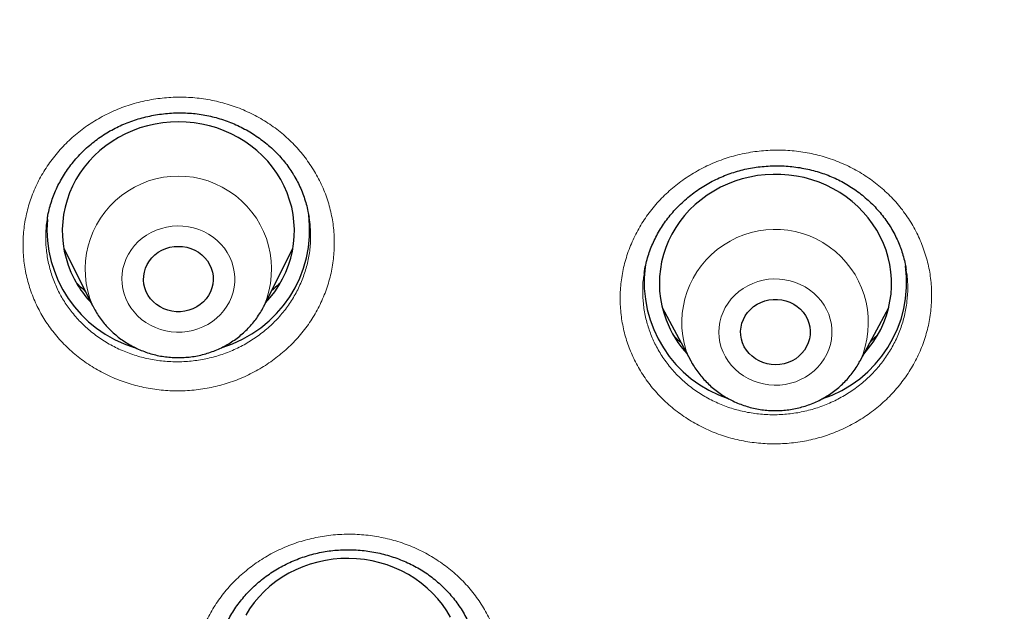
# Model space of a CAD drawing. Header units: millimetres. Extents: x 8 to 961, y 12 to 950.
# Tile 60 of 171: x 353.98 to 366.71, y 804.61 to 812.26. Entities that reach past the tile are written whole.
import ezdxf

# ---------------------------------------------------------------- set-up
doc = ezdxf.new("R2010")
doc.units = ezdxf.units.MM

msp = doc.modelspace()

# ---------------------------------------------------------------- linework, layer by layer
at = {"color": 7, "linetype": 'Continuous', "lineweight": 30}
for p, q in [((354.34, 809.68), (354.339, 809.673)), ((357.723, 809.699), (357.722, 809.704)), ((354.553, 809.305), (354.926, 808.56)), ((357.142, 808.56), (357.515, 809.305)), ((362.287, 808.539), (362.656, 807.848)), ((364.843, 807.848), (365.213, 808.539)), ((362.658, 807.843), (362.656, 807.848)), ((364.843, 807.848), (364.842, 807.845))]:
    msp.add_line(p, q, dxfattribs=at)
at = {"color": 7, "linetype": 'Continuous', "lineweight": 30, "flags": 128}
for points in [[(357.16, 808.597), (357.22, 808.665), (357.279, 808.742), (357.333, 808.823), (357.381, 808.907), (357.422, 808.994), (357.457, 809.083), (357.486, 809.175), (357.508, 809.268), (357.523, 809.362), (357.532, 809.457), (357.534, 809.552), (357.528, 809.647), (357.516, 809.741), (357.498, 809.835), (357.472, 809.927), (357.44, 810.018), (357.402, 810.106), (357.357, 810.191), (357.307, 810.274), (357.25, 810.353), (357.188, 810.428), (357.121, 810.499), (357.049, 810.566), (356.972, 810.628), (356.891, 810.685), (356.806, 810.737), (356.717, 810.783), (356.625, 810.823), (356.531, 810.858), (356.434, 810.886), (356.336, 810.909), (356.236, 810.925), (356.135, 810.934), (356.034, 810.938), (355.933, 810.934), (355.832, 810.925), (355.732, 810.909), (355.633, 810.886), (355.537, 810.858), (355.442, 810.823), (355.351, 810.783), (355.262, 810.737), (355.177, 810.685), (355.096, 810.628), (355.019, 810.566), (354.947, 810.499), (354.879, 810.428), (354.817, 810.353), (354.761, 810.274), (354.71, 810.191), (354.666, 810.106), (354.627, 810.018), (354.595, 809.927), (354.57, 809.835), (354.551, 809.741), (354.539, 809.647), (354.534, 809.552), (354.536, 809.457), (354.544, 809.362), (354.56, 809.268), (354.582, 809.175), (354.61, 809.083), (354.646, 808.994), (354.687, 808.907), (354.735, 808.823), (354.735, 808.823)], [(364.889, 807.933), (364.891, 807.936), (364.954, 808.01), (365.012, 808.088), (365.064, 808.17), (365.11, 808.255), (365.149, 808.343), (365.183, 808.433), (365.209, 808.525), (365.229, 808.618), (365.243, 808.712), (365.249, 808.807), (365.249, 808.903), (365.241, 808.998), (365.227, 809.092), (365.207, 809.185), (365.179, 809.277), (365.145, 809.366), (365.105, 809.454), (365.059, 809.538), (365.006, 809.62), (364.948, 809.698), (364.884, 809.772), (364.815, 809.842), (364.742, 809.907), (364.663, 809.968), (364.581, 810.023), (364.495, 810.073), (364.405, 810.118), (364.313, 810.156), (364.218, 810.189), (364.12, 810.216), (364.021, 810.236), (363.921, 810.25), (363.82, 810.258), (363.719, 810.259), (363.618, 810.254), (363.517, 810.242), (363.418, 810.224), (363.32, 810.2), (363.224, 810.17), (363.13, 810.133), (363.039, 810.091), (362.952, 810.043), (362.868, 809.99), (362.788, 809.931), (362.712, 809.868), (362.641, 809.8), (362.576, 809.727), (362.515, 809.651), (362.461, 809.571), (362.412, 809.487), (362.369, 809.401), (362.333, 809.312), (362.303, 809.221), (362.279, 809.128), (362.263, 809.035), (362.253, 808.94), (362.25, 808.845), (362.253, 808.749), (362.264, 808.655), (362.281, 808.561), (362.306, 808.468), (362.336, 808.378), (362.336, 808.378)], [(355.644, 808.694), (355.619, 808.741), (355.601, 808.79), (355.589, 808.841), (355.584, 808.892), (355.586, 808.945), (355.594, 808.996), (355.609, 809.046), (355.631, 809.094), (355.659, 809.139), (355.692, 809.181), (355.731, 809.218), (355.774, 809.251), (355.821, 809.278), (355.871, 809.3), (355.924, 809.316), (355.978, 809.325), (356.034, 809.328), (356.089, 809.325), (356.144, 809.316), (356.196, 809.3), (356.247, 809.278), (356.294, 809.251), (356.337, 809.218), (356.376, 809.181), (356.409, 809.139), (356.437, 809.094), (356.458, 809.046), (356.473, 808.996), (356.482, 808.945), (356.484, 808.892), (356.478, 808.841), (356.467, 808.79), (356.448, 808.741), (356.424, 808.694), (356.393, 808.651), (356.357, 808.611), (356.316, 808.576), (356.271, 808.546), (356.222, 808.521), (356.17, 808.503), (356.116, 808.49), (356.061, 808.483), (356.006, 808.483), (355.951, 808.49), (355.897, 808.503), (355.846, 808.521), (355.797, 808.546), (355.752, 808.576), (355.711, 808.611), (355.675, 808.651), (355.644, 808.694)], [(363.326, 808.079), (363.31, 808.129), (363.302, 808.18), (363.3, 808.232), (363.305, 808.284), (363.317, 808.335), (363.335, 808.384), (363.359, 808.431), (363.39, 808.474), (363.426, 808.514), (363.467, 808.549), (363.512, 808.579), (363.56, 808.604), (363.612, 808.623), (363.666, 808.636), (363.721, 808.642), (363.776, 808.643), (363.831, 808.636), (363.885, 808.624), (363.937, 808.605), (363.986, 808.581), (364.031, 808.551), (364.072, 808.516), (364.108, 808.476), (364.139, 808.433), (364.164, 808.386), (364.182, 808.337), (364.194, 808.286), (364.199, 808.235), (364.198, 808.183), (364.19, 808.131), (364.174, 808.081), (364.153, 808.033), (364.125, 807.988), (364.092, 807.946), (364.054, 807.909), (364.011, 807.876), (363.964, 807.848), (363.913, 807.827), (363.861, 807.811), (363.806, 807.801), (363.751, 807.798), (363.696, 807.801), (363.641, 807.81), (363.588, 807.826), (363.538, 807.847), (363.491, 807.875), (363.447, 807.907), (363.409, 807.944), (363.375, 807.986), (363.347, 808.031), (363.326, 808.079)], [(359.551, 804.534), (359.501, 804.617), (359.446, 804.697), (359.385, 804.773), (359.318, 804.845), (359.247, 804.912), (359.171, 804.975), (359.09, 805.033), (359.006, 805.086), (358.918, 805.133), (358.826, 805.174), (358.732, 805.21), (358.636, 805.239), (358.538, 805.263), (358.438, 805.28), (358.337, 805.29), (358.236, 805.295), (358.135, 805.293), (358.034, 805.284), (357.934, 805.269), (357.835, 805.248), (357.738, 805.22), (357.643, 805.187), (357.551, 805.147), (357.462, 805.102), (357.376, 805.051), (357.295, 804.995), (357.217, 804.934), (357.144, 804.868), (357.076, 804.797), (357.013, 804.723), (356.955, 804.644), (356.904, 804.562)]]:
    msp.add_lwpolyline(points, dxfattribs=at)
at = {"color": 252, "linetype": 'Continuous', "lineweight": 0, "flags": 128}
for points in [[(356.666, 809.249), (356.628, 809.304), (356.584, 809.357), (356.536, 809.404), (356.482, 809.448), (356.424, 809.486), (356.363, 809.518), (356.298, 809.545), (356.231, 809.566), (356.163, 809.581), (356.093, 809.59), (356.022, 809.592), (355.952, 809.588), (355.882, 809.577), (355.814, 809.56), (355.747, 809.537), (355.684, 809.508), (355.624, 809.474), (355.567, 809.434), (355.515, 809.389), (355.468, 809.34), (355.426, 809.286), (355.39, 809.229), (355.36, 809.169), (355.336, 809.107), (355.318, 809.043), (355.307, 808.977), (355.303, 808.911), (355.306, 808.845), (355.316, 808.779), (355.332, 808.715), (355.355, 808.652), (355.384, 808.591), (355.42, 808.534), (355.461, 808.48), (355.507, 808.43), (355.558, 808.384), (355.614, 808.344), (355.674, 808.308), (355.737, 808.278), (355.802, 808.254), (355.87, 808.236), (355.94, 808.225), (356.01, 808.219), (356.081, 808.221), (356.151, 808.228), (356.22, 808.242), (356.287, 808.262), (356.352, 808.288), (356.414, 808.32), (356.473, 808.357), (356.527, 808.399), (356.577, 808.446), (356.621, 808.498), (356.66, 808.553), (356.694, 808.611), (356.721, 808.672), (356.742, 808.736), (356.756, 808.801), (356.763, 808.867), (356.764, 808.933), (356.757, 808.999), (356.744, 809.064), (356.725, 809.128), (356.699, 809.19), (356.666, 809.249)], [(364.438, 808.45), (364.411, 808.512), (364.378, 808.57), (364.339, 808.626), (364.295, 808.677), (364.245, 808.725), (364.191, 808.767), (364.133, 808.805), (364.071, 808.837), (364.007, 808.863), (363.939, 808.883), (363.87, 808.897), (363.8, 808.905), (363.73, 808.907), (363.659, 808.902), (363.59, 808.89), (363.522, 808.873), (363.456, 808.849), (363.393, 808.819), (363.333, 808.784), (363.277, 808.744), (363.225, 808.698), (363.179, 808.649), (363.137, 808.595), (363.102, 808.538), (363.072, 808.477), (363.049, 808.415), (363.032, 808.35), (363.022, 808.285), (363.019, 808.218), (363.023, 808.152), (363.033, 808.086), (363.05, 808.022), (363.074, 807.96), (363.104, 807.9), (363.14, 807.843), (363.182, 807.789), (363.229, 807.739), (363.28, 807.694), (363.337, 807.654), (363.397, 807.62), (363.46, 807.59), (363.526, 807.567), (363.594, 807.55), (363.664, 807.539), (363.734, 807.534), (363.805, 807.536), (363.875, 807.544), (363.944, 807.559), (364.011, 807.579), (364.075, 807.606), (364.137, 807.639), (364.195, 807.676), (364.249, 807.719), (364.298, 807.767), (364.342, 807.819), (364.38, 807.874), (364.413, 807.933), (364.439, 807.995), (364.459, 808.058), (364.473, 808.123), (364.479, 808.189), (364.479, 808.256), (364.472, 808.322), (364.458, 808.387), (364.438, 808.45)], [(362.656, 807.848), (362.63, 807.899), (362.596, 807.979)]]:
    msp.add_lwpolyline(points, dxfattribs=at)
at = {"color": 252, "linetype": 'Continuous', "lineweight": 0}
for centre, radius, start, end in [((356.034, 809.032), 1.204, 336.8146, 203.1645), ((363.745, 808.342), 1.205, 335.7815, 197.5526)]:
    msp.add_arc(centre, radius, start, end, dxfattribs=at)
at = {"color": 7, "linetype": 'Continuous', "lineweight": 30}
for centre, radius, start, end in [((355.933, 809.549), 1.597, 175.4538, 252.8913), ((356.136, 809.547), 1.595, 286.8378, 6.9687), ((363.645, 808.869), 1.592, 173.0603, 251.7487), ((363.854, 808.868), 1.592, 288.135, 7.5245), ((355.941, 809.565), 1.416, 211.6043, 223.1288), ((363.639, 808.873), 1.393, 200.8342, 222.4572)]:
    msp.add_arc(centre, radius, start, end, dxfattribs=at)
at = {"color": 252, "linetype": 'Continuous', "lineweight": 0}
for points, knots in [([(292.606, 801.86), (292.619, 802.637), (292.648, 804.249), (292.876, 806.688), (293.246, 809.168), (293.767, 811.625), (294.433, 814.05), (295.242, 816.437), (296.193, 818.777), (297.282, 821.064), (298.505, 823.289), (299.86, 825.447), (301.341, 827.53), (302.944, 829.531), (304.663, 831.445), (306.495, 833.265), (308.432, 834.986), (310.469, 836.602), (312.598, 838.108), (314.815, 839.5), (317.111, 840.773), (319.479, 841.923), (321.912, 842.946), (324.403, 843.839), (326.943, 844.6), (329.524, 845.225), (332.138, 845.714), (334.778, 846.064), (337.434, 846.275), (340.099, 846.345), (342.764, 846.275), (345.42, 846.064), (348.059, 845.714), (350.674, 845.225), (353.255, 844.6), (355.795, 843.839), (358.285, 842.946), (360.719, 841.923), (363.087, 840.773), (365.383, 839.5), (367.599, 838.108), (369.729, 836.602), (371.766, 834.986), (373.703, 833.265), (375.534, 831.445), (377.254, 829.531), (378.857, 827.53), (380.338, 825.447), (381.693, 823.289), (382.916, 821.064), (384.005, 818.777), (384.956, 816.437), (385.765, 814.05), (386.431, 811.625), (386.952, 809.168), (387.321, 806.688), (387.55, 804.249), (387.579, 802.637), (387.592, 801.86)], [0, 0, 0, 0, 0.016664, 0.034566, 0.052467, 0.070368, 0.08827, 0.106171, 0.124072, 0.141974, 0.159875, 0.177776, 0.195678, 0.213579, 0.23148, 0.249382, 0.267283, 0.285184, 0.303085, 0.320987, 0.338888, 0.356789, 0.374691, 0.392592, 0.410493, 0.428395, 0.446296, 0.464197, 0.482099, 0.5, 0.517901, 0.535803, 0.553704, 0.571605, 0.589506, 0.607408, 0.625309, 0.64321, 0.661112, 0.679013, 0.696914, 0.714816, 0.732717, 0.750618, 0.76852, 0.786421, 0.804322, 0.822223, 0.840125, 0.858026, 0.875927, 0.893829, 0.91173, 0.929631, 0.947533, 0.965434, 0.983335, 1, 1, 1, 1]), ([(294.6, 801.003), (294.619, 801.942), (294.655, 803.813), (294.954, 806.6), (295.433, 809.351), (296.109, 812.066), (296.977, 814.745), (298.034, 817.376), (299.267, 819.938), (300.669, 822.409), (302.234, 824.778), (303.963, 827.043), (305.856, 829.205), (307.904, 831.256), (310.087, 833.18), (312.388, 834.959), (314.799, 836.584), (317.319, 838.055), (319.948, 839.372), (322.675, 840.53), (325.475, 841.523), (328.326, 842.339), (331.215, 842.974), (334.143, 843.427), (337.108, 843.698), (340.099, 843.787), (343.09, 843.698), (346.056, 843.426), (348.984, 842.974), (351.873, 842.339), (354.723, 841.523), (357.523, 840.53), (360.25, 839.372), (362.88, 838.055), (365.4, 836.584), (367.811, 834.959), (370.112, 833.18), (372.294, 831.256), (374.342, 829.205), (376.235, 827.042), (377.964, 824.777), (379.53, 822.409), (380.931, 819.938), (382.164, 817.375), (383.22, 814.744), (384.089, 812.066), (384.764, 809.351), (385.243, 806.6), (385.543, 803.813), (385.579, 801.942), (385.597, 801.003)], [0, 0, 0, 0, 0.020985, 0.041789, 0.062502, 0.083215, 0.104018, 0.125, 0.145987, 0.166791, 0.187505, 0.208217, 0.229019, 0.25, 0.270986, 0.291791, 0.312505, 0.333217, 0.354019, 0.375, 0.395986, 0.416791, 0.437505, 0.458217, 0.479019, 0.5, 0.520986, 0.541791, 0.562505, 0.583217, 0.604019, 0.625, 0.645986, 0.666791, 0.687505, 0.708217, 0.729019, 0.75, 0.770986, 0.791791, 0.812505, 0.833217, 0.854019, 0.875, 0.895985, 0.916789, 0.937502, 0.958215, 0.979017, 1, 1, 1, 1]), ([(357.78, 810.319), (357.815, 810.257), (357.886, 810.132), (357.964, 809.931), (358.019, 809.725), (358.048, 809.513), (358.052, 809.299), (358.031, 809.086), (357.984, 808.877), (357.913, 808.673), (357.818, 808.479), (357.701, 808.295), (357.563, 808.125), (357.405, 807.97), (357.23, 807.833), (357.04, 807.715), (356.838, 807.617), (356.625, 807.543), (356.405, 807.49), (356.18, 807.462), (355.953, 807.457), (355.728, 807.477), (355.506, 807.519), (355.291, 807.586), (355.086, 807.675), (354.892, 807.785), (354.713, 807.915), (354.551, 808.063), (354.411, 808.224), (354.293, 808.395), (354.194, 808.576), (354.116, 808.772), (354.06, 808.978), (354.028, 809.19), (354.023, 809.404), (354.043, 809.617), (354.087, 809.826), (354.157, 810.03), (354.25, 810.226), (354.366, 810.41), (354.503, 810.581), (354.66, 810.737), (354.833, 810.876), (355.023, 810.995), (355.224, 811.093), (355.436, 811.17), (355.656, 811.223), (355.881, 811.254), (356.108, 811.26), (356.333, 811.242), (356.555, 811.2), (356.771, 811.136), (356.977, 811.048), (357.171, 810.939), (357.351, 810.811), (357.514, 810.663), (357.66, 810.5), (357.74, 810.379), (357.78, 810.319)], [0, 0, 0, 0, 0.017856, 0.035769, 0.053625, 0.071498, 0.089427, 0.107299, 0.125174, 0.143106, 0.160981, 0.178861, 0.196797, 0.214677, 0.23256, 0.250501, 0.268385, 0.286271, 0.304214, 0.3221, 0.339985, 0.357926, 0.375811, 0.393693, 0.411631, 0.429512, 0.447389, 0.465323, 0.4832, 0.499947, 0.516695, 0.534568, 0.552498, 0.570373, 0.588246, 0.606176, 0.62405, 0.641927, 0.65986, 0.677736, 0.695617, 0.713555, 0.731436, 0.749321, 0.767263, 0.785147, 0.803033, 0.820976, 0.838862, 0.856746, 0.874687, 0.892571, 0.910451, 0.928388, 0.946268, 0.96416, 0.982109, 1, 1, 1, 1]), ([(365.652, 809.329), (365.675, 809.261), (365.721, 809.126), (365.758, 808.916), (365.773, 808.703), (365.76, 808.49), (365.724, 808.278), (365.662, 808.072), (365.576, 807.873), (365.467, 807.685), (365.337, 807.509), (365.186, 807.347), (365.018, 807.203), (364.833, 807.076), (364.635, 806.971), (364.426, 806.886), (364.208, 806.824), (363.984, 806.786), (363.758, 806.771), (363.531, 806.781), (363.308, 806.814), (363.09, 806.871), (362.88, 806.951), (362.682, 807.053), (362.497, 807.174), (362.328, 807.315), (362.177, 807.473), (362.046, 807.647), (361.939, 807.829), (361.856, 808.017), (361.794, 808.212), (361.754, 808.418), (361.739, 808.631), (361.749, 808.844), (361.784, 809.056), (361.844, 809.263), (361.929, 809.462), (362.036, 809.651), (362.165, 809.828), (362.314, 809.991), (362.482, 810.136), (362.666, 810.263), (362.863, 810.371), (363.072, 810.457), (363.289, 810.52), (363.512, 810.56), (363.738, 810.576), (363.965, 810.568), (364.189, 810.536), (364.407, 810.481), (364.617, 810.402), (364.817, 810.303), (365.002, 810.182), (365.172, 810.042), (365.325, 809.885), (365.457, 809.712), (365.569, 809.527), (365.624, 809.395), (365.652, 809.329)], [0, 0, 0, 0, 0.017846, 0.035748, 0.053593, 0.07146, 0.089384, 0.10725, 0.125122, 0.14305, 0.160922, 0.178802, 0.196739, 0.214619, 0.232507, 0.250452, 0.26834, 0.286232, 0.304181, 0.322073, 0.339963, 0.35791, 0.3758, 0.393684, 0.411624, 0.429507, 0.447382, 0.465314, 0.483189, 0.499929, 0.516669, 0.534538, 0.552463, 0.570333, 0.588202, 0.606128, 0.623997, 0.641871, 0.659802, 0.677676, 0.695559, 0.713499, 0.731382, 0.749271, 0.767218, 0.785108, 0.803, 0.820949, 0.838841, 0.856729, 0.874675, 0.892563, 0.910444, 0.928381, 0.946262, 0.964156, 0.982107, 1, 1, 1, 1]), ([(354.339, 809.673), (354.338, 809.672), (354.325, 809.611), (354.319, 809.489), (354.322, 809.307), (354.349, 809.127), (354.397, 808.951), (354.463, 808.785), (354.547, 808.63), (354.648, 808.485), (354.767, 808.348), (354.905, 808.222), (355.057, 808.112), (355.222, 808.018), (355.397, 807.943), (355.58, 807.886), (355.768, 807.85), (355.96, 807.834), (356.153, 807.838), (356.344, 807.862), (356.532, 807.907), (356.713, 807.971), (356.885, 808.054), (357.046, 808.155), (357.195, 808.272), (357.329, 808.404), (357.447, 808.549), (357.547, 808.705), (357.627, 808.871), (357.688, 809.045), (357.728, 809.223), (357.745, 809.404), (357.744, 809.564), (357.729, 809.661), (357.723, 809.699)], [0, 0, 0, 0, 0.000479, 0.033311, 0.066039, 0.098769, 0.131601, 0.164328, 0.194994, 0.22566, 0.258394, 0.291231, 0.323965, 0.356708, 0.389554, 0.422296, 0.455044, 0.487896, 0.520644, 0.553393, 0.586246, 0.618995, 0.651737, 0.684584, 0.717326, 0.75006, 0.782895, 0.815628, 0.848349, 0.881174, 0.913895, 0.946609, 0.979426, 1, 1, 1, 1]), ([(362.055, 808.982), (362.05, 808.958), (362.035, 808.874), (362.032, 808.728), (362.044, 808.547), (362.078, 808.372), (362.13, 808.206), (362.201, 808.046), (362.293, 807.891), (362.404, 807.744), (362.532, 807.609), (362.676, 807.49), (362.833, 807.386), (363.002, 807.3), (363.181, 807.232), (363.366, 807.184), (363.556, 807.156), (363.749, 807.148), (363.942, 807.161), (364.132, 807.194), (364.317, 807.247), (364.495, 807.32), (364.664, 807.41), (364.821, 807.518), (364.964, 807.641), (365.092, 807.779), (365.203, 807.929), (365.295, 808.09), (365.369, 808.259), (365.421, 808.435), (365.453, 808.614), (365.462, 808.796), (365.456, 808.933), (365.441, 809.008), (365.438, 809.024)], [0, 0, 0, 0, 0.013008, 0.045716, 0.078527, 0.111236, 0.141877, 0.172517, 0.205237, 0.238059, 0.270777, 0.303511, 0.336351, 0.369085, 0.401831, 0.434682, 0.467428, 0.500177, 0.533029, 0.565778, 0.598516, 0.63136, 0.664098, 0.696818, 0.729643, 0.762363, 0.795063, 0.827867, 0.860568, 0.893255, 0.926047, 0.958732, 0.991378, 1, 1, 1, 1]), ([(357.355, 808.865), (357.339, 808.848), (357.303, 808.81), (357.263, 808.776), (357.241, 808.758)], [0, 0, 0, 0, 0.452128, 1, 1, 1, 1]), ([(354.83, 808.752), (354.812, 808.766), (354.771, 808.799), (354.736, 808.836), (354.716, 808.858)], [0, 0, 0, 0, 0.43125, 1, 1, 1, 1]), ([(362.529, 808.085), (362.521, 808.091), (362.487, 808.119), (362.458, 808.15), (362.436, 808.174)], [0, 0, 0, 0, 0.241775, 1, 1, 1, 1]), ([(365.071, 808.186), (365.057, 808.171), (365.027, 808.14), (364.994, 808.112), (364.977, 808.097)], [0, 0, 0, 0, 0.4736993, 1, 1, 1, 1]), ([(360.205, 804.058), (360.216, 803.988), (360.237, 803.848), (360.237, 803.635), (360.213, 803.423), (360.164, 803.214), (360.09, 803.012), (359.993, 802.819), (359.874, 802.637), (359.733, 802.468), (359.574, 802.316), (359.397, 802.181), (359.206, 802.065), (359.002, 801.97), (358.789, 801.898), (358.568, 801.848), (358.343, 801.821), (358.116, 801.819), (357.891, 801.841), (357.67, 801.886), (357.456, 801.954), (357.251, 802.045), (357.059, 802.156), (356.882, 802.288), (356.722, 802.438), (356.58, 802.603), (356.46, 802.783), (356.361, 802.974), (356.288, 803.17), (356.239, 803.369), (356.213, 803.571), (356.21, 803.78), (356.232, 803.992), (356.279, 804.201), (356.352, 804.403), (356.448, 804.597), (356.565, 804.78), (356.705, 804.95), (356.863, 805.103), (357.038, 805.24), (357.229, 805.356), (357.432, 805.453), (357.645, 805.527), (357.866, 805.578), (358.09, 805.606), (358.317, 805.61), (358.542, 805.59), (358.764, 805.546), (358.979, 805.479), (359.184, 805.39), (359.376, 805.279), (359.555, 805.149), (359.716, 805.001), (359.859, 804.836), (359.981, 804.658), (360.08, 804.467), (360.158, 804.266), (360.189, 804.128), (360.205, 804.058)], [0, 0, 0, 0, 0.017856, 0.035768, 0.053625, 0.071497, 0.089426, 0.107299, 0.125174, 0.143106, 0.16098, 0.17886, 0.196797, 0.214676, 0.23256, 0.250501, 0.268385, 0.28627, 0.304213, 0.322099, 0.339984, 0.357926, 0.375811, 0.393692, 0.41163, 0.429512, 0.447389, 0.465323, 0.483199, 0.499946, 0.516694, 0.534567, 0.552498, 0.570372, 0.588245, 0.606176, 0.624049, 0.641926, 0.659859, 0.677736, 0.695617, 0.713555, 0.731436, 0.74932, 0.767262, 0.785147, 0.803033, 0.820976, 0.838861, 0.856746, 0.874687, 0.892571, 0.91045, 0.928387, 0.946268, 0.964159, 0.982108, 1, 1, 1, 1])]:
    msp.add_open_spline(points, degree=3, knots=knots, dxfattribs=at)
at = {"color": 7, "linetype": 'Continuous', "lineweight": 30}
for points, knots in [([(354.341, 809.68), (354.343, 809.697), (354.35, 809.745), (354.369, 809.824), (354.396, 809.915), (354.428, 810.004), (354.467, 810.092), (354.511, 810.177), (354.561, 810.261), (354.616, 810.342), (354.676, 810.421), (354.741, 810.496), (354.811, 810.567), (354.885, 810.634), (354.963, 810.697), (355.044, 810.755), (355.128, 810.808), (355.215, 810.856), (355.304, 810.898), (355.396, 810.936), (355.491, 810.969), (355.589, 810.996), (355.689, 811.019), (355.791, 811.036), (355.893, 811.048), (355.997, 811.054), (356.1, 811.054), (356.202, 811.049), (356.303, 811.038), (356.402, 811.021), (356.498, 810.999), (356.593, 810.972), (356.687, 810.939), (356.779, 810.901), (356.869, 810.857), (356.956, 810.809), (357.041, 810.755), (357.122, 810.697), (357.2, 810.634), (357.273, 810.567), (357.341, 810.497), (357.405, 810.423), (357.462, 810.347), (357.498, 810.293), (357.516, 810.264), (357.517, 810.262)], [0, 0, 0, 0, 0.013091, 0.03732, 0.061379, 0.085232, 0.109177, 0.133276, 0.157505, 0.181836, 0.206235, 0.230657, 0.255049, 0.279363, 0.303553, 0.327585, 0.351425, 0.375036, 0.398437, 0.421951, 0.445729, 0.469736, 0.493921, 0.51823, 0.5426, 0.566957, 0.591222, 0.615334, 0.63924, 0.662899, 0.686296, 0.709658, 0.733271, 0.757092, 0.781094, 0.805244, 0.829503, 0.85383, 0.878179, 0.902503, 0.926759, 0.950922, 0.97497, 0.997496, 1, 1, 1, 1]), ([(357.517, 810.262), (357.525, 810.249), (357.549, 810.209), (357.586, 810.139), (357.625, 810.053), (357.659, 809.964), (357.687, 809.873), (357.709, 809.786), (357.718, 809.729), (357.722, 809.704)], [0, 0, 0, 0, 0.075431, 0.232369, 0.390173, 0.549265, 0.709501, 0.870626, 1, 1, 1, 1]), ([(362.054, 808.982), (362.057, 809.001), (362.065, 809.052), (362.084, 809.134), (362.111, 809.227), (362.144, 809.317), (362.182, 809.406), (362.226, 809.491), (362.275, 809.574), (362.329, 809.653), (362.389, 809.731), (362.454, 809.805), (362.523, 809.876), (362.598, 809.943), (362.676, 810.007), (362.758, 810.066), (362.844, 810.12), (362.932, 810.17), (363.023, 810.214), (363.115, 810.252), (363.21, 810.285), (363.305, 810.313), (363.403, 810.335), (363.502, 810.352), (363.604, 810.363), (363.706, 810.369), (363.809, 810.37), (363.912, 810.364), (364.015, 810.354), (364.116, 810.337), (364.216, 810.315), (364.313, 810.288), (364.407, 810.256), (364.498, 810.219), (364.586, 810.177), (364.672, 810.129), (364.755, 810.077), (364.835, 810.019), (364.912, 809.957), (364.985, 809.89), (365.054, 809.82), (365.118, 809.745), (365.177, 809.668), (365.231, 809.587), (365.28, 809.504), (365.322, 809.42), (365.348, 809.359), (365.36, 809.327), (365.362, 809.323)], [0, 0, 0, 0, 0.013869, 0.036638, 0.059323, 0.081906, 0.104371, 0.12667, 0.14876, 0.17092, 0.193223, 0.215652, 0.238182, 0.260777, 0.283404, 0.30601, 0.32855, 0.350983, 0.373275, 0.395396, 0.417309, 0.439027, 0.460843, 0.482913, 0.505203, 0.527666, 0.550251, 0.5729, 0.595546, 0.618113, 0.640545, 0.662793, 0.684817, 0.706596, 0.728344, 0.750323, 0.772504, 0.79486, 0.817362, 0.839972, 0.86265, 0.885361, 0.908052, 0.930687, 0.953241, 0.97569, 0.996711, 1, 1, 1, 1]), ([(365.362, 809.323), (365.367, 809.309), (365.383, 809.265), (365.405, 809.191), (365.426, 809.105), (365.435, 809.049), (365.439, 809.024)], [0, 0, 0, 0, 0.144879, 0.447579, 0.751948, 1, 1, 1, 1]), ([(357.354, 808.863), (357.345, 808.853), (357.313, 808.82), (357.275, 808.785), (357.245, 808.761), (357.241, 808.758)], [0, 0, 0, 0, 0.248303, 0.900428, 1, 1, 1, 1]), ([(354.831, 808.75), (354.823, 808.757), (354.789, 808.784), (354.751, 808.82), (354.722, 808.851), (354.716, 808.857)], [0, 0, 0, 0, 0.194739, 0.822254, 1, 1, 1, 1]), ([(354.927, 808.559), (354.933, 808.547), (354.951, 808.511), (354.987, 808.452), (355.035, 808.382), (355.088, 808.316), (355.146, 808.254), (355.208, 808.196), (355.274, 808.142), (355.344, 808.093), (355.418, 808.048), (355.495, 808.009), (355.574, 807.975), (355.656, 807.946), (355.74, 807.923), (355.825, 807.906), (355.912, 807.895), (355.999, 807.89), (356.086, 807.89), (356.173, 807.897), (356.26, 807.909), (356.345, 807.928), (356.429, 807.952), (356.511, 807.982), (356.59, 808.017), (356.667, 808.058), (356.74, 808.104), (356.81, 808.155), (356.876, 808.21), (356.938, 808.27), (356.995, 808.334), (357.047, 808.401), (357.094, 808.472), (357.125, 808.525), (357.138, 808.554), (357.14, 808.558)], [0, 0, 0, 0, 0.01407, 0.045305, 0.076582, 0.107904, 0.139271, 0.170686, 0.202154, 0.233674, 0.265243, 0.296859, 0.328518, 0.360222, 0.391963, 0.423737, 0.455541, 0.487368, 0.519215, 0.551076, 0.582942, 0.61481, 0.646672, 0.678524, 0.710357, 0.74217, 0.773951, 0.805698, 0.837405, 0.869065, 0.900678, 0.932242, 0.96375, 0.995202, 1, 1, 1, 1]), ([(362.53, 808.083), (362.506, 808.105), (362.473, 808.135), (362.443, 808.166), (362.435, 808.175)], [0, 0, 0, 0, 0.743416, 1, 1, 1, 1]), ([(365.07, 808.184), (365.062, 808.176), (365.032, 808.145), (365, 808.117), (364.976, 808.096)], [0, 0, 0, 0, 0.256758, 1, 1, 1, 1]), ([(362.659, 807.844), (362.664, 807.833), (362.683, 807.798), (362.72, 807.74), (362.77, 807.672), (362.825, 807.607), (362.884, 807.547), (362.948, 807.49), (363.016, 807.438), (363.087, 807.39), (363.162, 807.348), (363.24, 807.31), (363.321, 807.278), (363.403, 807.252), (363.488, 807.231), (363.574, 807.216), (363.66, 807.207), (363.748, 807.204), (363.835, 807.207), (363.922, 807.216), (364.008, 807.23), (364.093, 807.251), (364.176, 807.277), (364.257, 807.309), (364.335, 807.347), (364.411, 807.389), (364.483, 807.437), (364.551, 807.49), (364.615, 807.547), (364.675, 807.608), (364.731, 807.673), (364.781, 807.742), (364.818, 807.8), (364.836, 807.835), (364.841, 807.845)], [0, 0, 0, 0, 0.013527, 0.045565, 0.077645, 0.109766, 0.141941, 0.174168, 0.206446, 0.238775, 0.271157, 0.303583, 0.336056, 0.36857, 0.401122, 0.433706, 0.466318, 0.498953, 0.531606, 0.56427, 0.596938, 0.629605, 0.662264, 0.69491, 0.727534, 0.760133, 0.792702, 0.825232, 0.857717, 0.890157, 0.922545, 0.95488, 0.987154, 1, 1, 1, 1]), ([(356.524, 804.021), (356.526, 804.035), (356.533, 804.081), (356.55, 804.157), (356.576, 804.25), (356.608, 804.342), (356.645, 804.431), (356.688, 804.518), (356.737, 804.602), (356.79, 804.683), (356.849, 804.76), (356.911, 804.834), (356.979, 804.904), (357.051, 804.971), (357.128, 805.034), (357.209, 805.093), (357.294, 805.147), (357.382, 805.198), (357.474, 805.243), (357.567, 805.283), (357.663, 805.318), (357.76, 805.347), (357.858, 805.37), (357.956, 805.388), (358.055, 805.4), (358.155, 805.407), (358.256, 805.408), (358.357, 805.403), (358.459, 805.393), (358.561, 805.377), (358.662, 805.356), (358.761, 805.329), (358.857, 805.297), (358.951, 805.26), (359.042, 805.219), (359.129, 805.172), (359.212, 805.121), (359.291, 805.066), (359.367, 805.006), (359.439, 804.941), (359.508, 804.872), (359.573, 804.799), (359.633, 804.722), (359.688, 804.641), (359.738, 804.558), (359.783, 804.472), (359.822, 804.384), (359.855, 804.294), (359.881, 804.205), (359.896, 804.141), (359.902, 804.109), (359.903, 804.105)], [0, 0, 0, 0, 0.009362, 0.030798, 0.052246, 0.073666, 0.095031, 0.116314, 0.137494, 0.158558, 0.179463, 0.200165, 0.220933, 0.241839, 0.262863, 0.283983, 0.305171, 0.326389, 0.347595, 0.368739, 0.389788, 0.410706, 0.431467, 0.452036, 0.472421, 0.492908, 0.513638, 0.534577, 0.555684, 0.576909, 0.598196, 0.619487, 0.640707, 0.661804, 0.682733, 0.703456, 0.72395, 0.744418, 0.765118, 0.786012, 0.807073, 0.828275, 0.849585, 0.870961, 0.892371, 0.913765, 0.93511, 0.956374, 0.977539, 0.997352, 1, 1, 1, 1])]:
    msp.add_open_spline(points, degree=3, knots=knots, dxfattribs=at)

doc.saveas('drawing.dxf')
